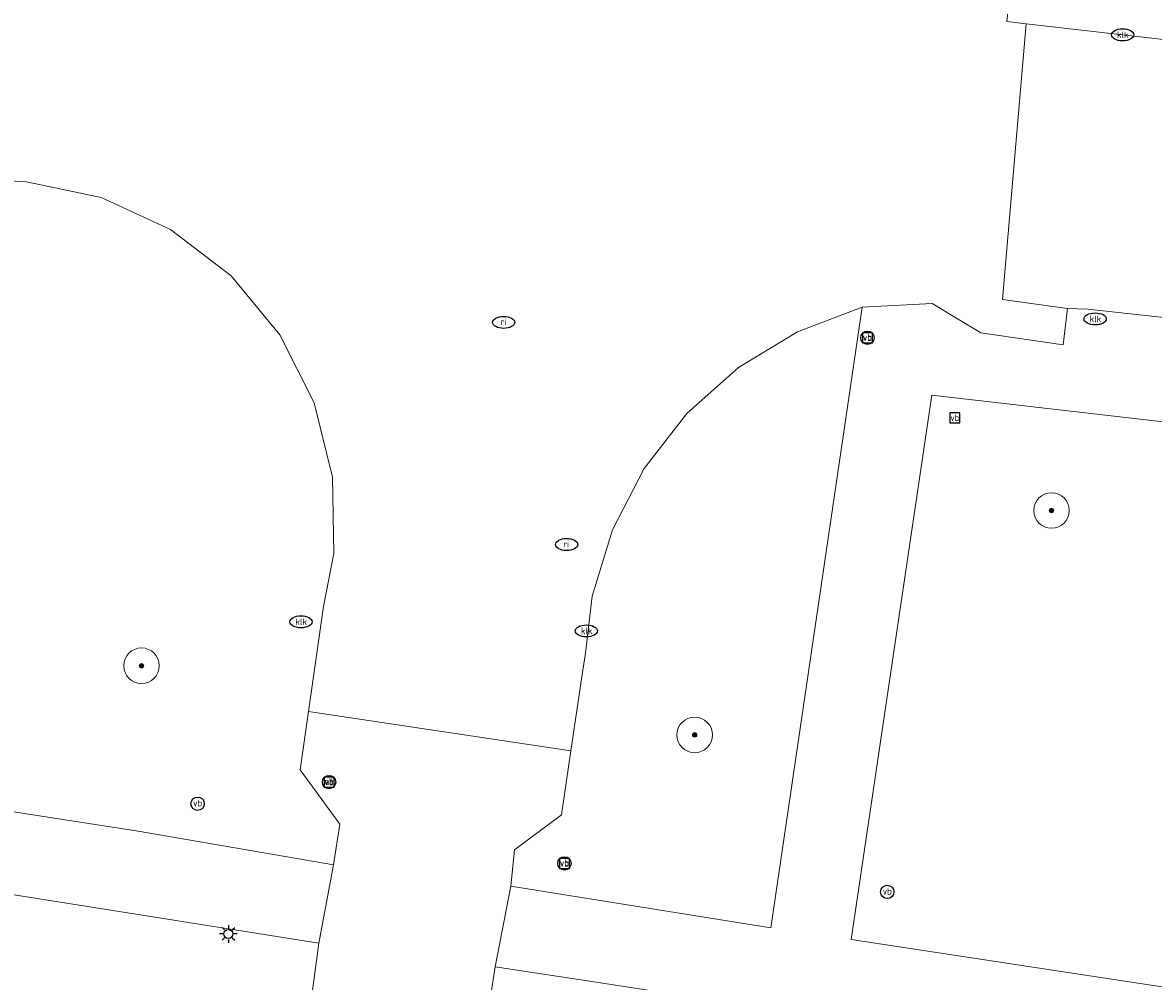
# Model space of a CAD drawing. Header units: metres. Extents: x 253395 to 254027, y 592765 to 593194.
# Tile 119 of 173: x 253628 to 253653, y 592861 to 592883. Entities that reach past the tile are written whole.
import ezdxf
from ezdxf.enums import TextEntityAlignment as Align

# ---------------------------------------------------------------- set-up
doc = ezdxf.new("R2010")
doc.units = ezdxf.units.M
for name, color, linetype, lineweight in [('B-WE-GR-BOOM-S', 254, 'Continuous', 25), ('B-WE-GR-GROENVOORZIENING-GV', 254, 'Continuous', 18), ('B-WE-IE-MEUBILAIR-S', 254, 'Continuous', 25), ('B-WE-OG-TERREIN_BEGROEID-GV', 254, 'Continuous', 18), ('B-WE-VH-GESLOTENVERHARDING-GV', 254, 'Continuous', 18), ('B-WE-VH-OPENVERHARDING-GV', 254, 'Continuous', 18)]:
    doc.layers.add(name, color=color, linetype=linetype, lineweight=lineweight)
doc.styles.add('NLCS-ISO', font='txt')

# ---------------------------------------------------------------- blocks, each defined once
blk = doc.blocks.new('SIE-MEUBILAIR_BORD_VERKEER-SO')
blk.add_lwpolyline([(-0.5625, -0.5625), (0.5625, -0.5625), (0.5625, 0.5625), (-0.5625, 0.5625)], close=True)
at = {"style": 'NLCS-ISO'}
blk.add_text('vb', height=0.75, dxfattribs=at).set_placement((0, 0), align=Align.MIDDLE_CENTER)
blk = doc.blocks.new('SIE-MEUBILAIR_PAAL_VERKEERSBORD-SO')
blk.add_circle((0, 0), 0.75)
at = {"style": 'NLCS-ISO'}
blk.add_text('vb', height=0.75, dxfattribs=at).set_placement((0, 0.07), align=Align.MIDDLE_CENTER)
blk = doc.blocks.new('SIE-MEUBILAIR_PAAL_AFSLUITPAAL-SO')
blk.add_circle((0, 0), 0.75)
at = {"style": 'NLCS-ISO'}
blk.add_text('af', height=0.75, dxfattribs=at).set_placement((0, 0.05), align=Align.MIDDLE_CENTER)
blk = doc.blocks.new('SIE-MEUBILAIR_PAAL_LICHTMAST-SO')
for points in [[(-0.62, 0), (-1, 0)], [(-0.71, 0.71), (-0.44, 0.44)], [(0, 1), (0, 0.62)], [(0.44, 0.44), (0.71, 0.71)], [(1, 0), (0.62, 0)], [(-0.71, -0.71), (-0.44, -0.44)], [(0, -0.62), (0, -1)], [(0.44, -0.44), (0.71, -0.71)]]:
    blk.add_lwpolyline(points)
blk.add_circle((0, 0), 0.5)
blk = doc.blocks.new('SIE-MEUBILAIR_PUT_RIOOLPUT-SO')
blk.add_ellipse((0, 0), major_axis=(1.25, 0), ratio=0.54)
at = {"style": 'NLCS-ISO'}
blk.add_text('ri', height=0.75, dxfattribs=at).set_placement((-0.04, 0.07), align=Align.MIDDLE_CENTER)
blk = doc.blocks.new('SIE-MEUBILAIR_PUT_KOLK-SO')
blk.add_ellipse((0, 0), major_axis=(1.25, 0), ratio=0.54)
at = {"style": 'NLCS-ISO'}
blk.add_text('klk', height=0.75, dxfattribs=at).set_placement((0.03, 0), align=Align.MIDDLE_CENTER)
blk = doc.blocks.new('SGR-BOOM_GBKN-SO')
at = {"linetype": 'ByBlock', "lineweight": 18}
h = blk.add_hatch(color=0, dxfattribs=at)
h.dxf.hatch_style = 1
edge = h.paths.add_edge_path()
edge.add_arc((0, 0), 0.25, 0, 360)
at = {"color": 0, "linetype": 'ByBlock', "lineweight": 18}
for radius in [2, 0.25]:
    blk.add_circle((0, 0), radius, dxfattribs=at)
at = {"color": 0, "linetype": 'ByBlock', "lineweight": 18, "style": 'NLCS-ISO'}
blk.add_attdef('SOORT', (2.5, 0), '', height=1.5, dxfattribs=at)

msp = doc.modelspace()

# ---------------------------------------------------------------- linework, layer by layer
at = {"layer": 'B-WE-GR-GROENVOORZIENING-GV'}
msp.add_lwpolyline([(253644.438, 592860.668), (253640.752, 592861.239), (253638.479, 592861.585), (253638.286, 592860.325), (253639.092, 592859.171), (253639.03, 592858.647), (253638.919, 592857.725), (253638.708, 592856.552), (253637.036, 592845.417), (253635.471, 592835.106), (253635.366, 592834.417), (253640.506, 592833.656), (253642.316, 592846.222)], close=True, dxfattribs=at)
at = {"layer": 'B-WE-OG-TERREIN_BEGROEID-GV'}
for points in [[(253626.279, 592865.28), (253630.447, 592864.635), (253634.839, 592863.875), (253634.981, 592864.791), (253634.089, 592866.014), (253634.278, 592867.323), (253634.619, 592869.683), (253634.849, 592870.879), (253634.817, 592872.596), (253634.404, 592874.263), (253633.63, 592875.797), (253632.535, 592877.12), (253631.174, 592878.167), (253629.613, 592878.884), (253627.932, 592879.237), (253627.023, 592879.287)], [(253627.808, 592824.533), (253629.299, 592834.397), (253631.192, 592846.637), (253632.959, 592858.721), (253633.098, 592859.444), (253633.212, 592860.042), (253634.347, 592860.881), (253634.514, 592862.117), (253626.176, 592863.435)]]:
    msp.add_lwpolyline(points, dxfattribs=at)
for points in [[(253646.738, 592876.417), (253645.282, 592875.865), (253643.951, 592875.058), (253642.788, 592874.022), (253641.833, 592872.792), (253641.117, 592871.409), (253640.664, 592869.919), (253640.511, 592868.635), (253640.451, 592868.254), (253640.184, 592866.44), (253639.972, 592865), (253638.916, 592864.216), (253638.829, 592863.396), (253644.68, 592862.455)], [(253732.54, 592865.728), (253731.604, 592866.437), (253731.688, 592867.072), (253729.936, 592867.303), (253729.531, 592867.366), (253657.389, 592875.82), (253654.207, 592876.106), (253653.971, 592873.788), (253648.308, 592874.438), (253646.489, 592862.194), (253668.071, 592858.916), (253688.128, 592855.844), (253709.828, 592852.558), (253723.027, 592850.548), (253731.741, 592849.225), (253732.217, 592849.164), (253733.807, 592859.092), (253733.995, 592860.561), (253734.169, 592861.476), (253734.131, 592862.65), (253733.836, 592863.786), (253733.297, 592864.829)]]:
    msp.add_lwpolyline(points, close=True, dxfattribs=at)
at = {"layer": 'B-WE-VH-GESLOTENVERHARDING-GV'}
msp.add_lwpolyline([(253710.229, 592875.884), (253706.653, 592876.298), (253704.362, 592876.563), (253701.581, 592876.885), (253659.6, 592881.739), (253654.909, 592882.277), (253652.597, 592882.542), (253650.426, 592882.791), (253649.893, 592876.587), (253651.361, 592876.389), (253651.817, 592876.37), (253654.207, 592876.106), (253657.389, 592875.82), (253729.531, 592867.366), (253729.936, 592867.303), (253731.688, 592867.072), (253736.965, 592866.375), (253737.137, 592867.749), (253734.297, 592868.078), (253734.676, 592871.356), (253737.548, 592871.023), (253737.753, 592872.654), (253726.394, 592874.015), (253722.363, 592874.481)], close=True, dxfattribs=at)
at = {"layer": 'B-WE-VH-OPENVERHARDING-GV'}
for points in [[(253736.605, 592877.613), (253707.88, 592880.973), (253705.715, 592881.284), (253650.151, 592887.741), (253648.543, 592887.815), (253640.935, 592888.726), (253640.483, 592888.791), (253640.323, 592886.934), (253640.744, 592886.871), (253646.274, 592886.196), (253650.317, 592885.739), (253649.992, 592882.841), (253650.426, 592882.791), (253652.597, 592882.542), (253654.909, 592882.277), (253655.235, 592885.152), (253659.152, 592884.719), (253701.779, 592879.785), (253701.581, 592876.885), (253704.362, 592876.563), (253706.653, 592876.298), (253710.229, 592875.884), (253722.363, 592874.481)], [(253627.023, 592879.287), (253627.932, 592879.237), (253629.613, 592878.884), (253631.174, 592878.167), (253632.535, 592877.12), (253633.63, 592875.797), (253634.404, 592874.263), (253634.817, 592872.596), (253634.849, 592870.879), (253634.619, 592869.683), (253634.278, 592867.323), (253640.184, 592866.44), (253640.451, 592868.254), (253640.511, 592868.635), (253640.664, 592869.919), (253641.117, 592871.409), (253641.833, 592872.792), (253642.788, 592874.022), (253643.951, 592875.058), (253645.282, 592875.865), (253646.738, 592876.417), (253648.311, 592876.502), (253649.408, 592875.839), (253651.263, 592875.573), (253651.361, 592876.389), (253649.893, 592876.587), (253650.426, 592882.791), (253649.992, 592882.841)], [(253668.071, 592858.916), (253646.489, 592862.194), (253648.308, 592874.438), (253653.971, 592873.788), (253654.207, 592876.106), (253651.817, 592876.37), (253651.361, 592876.389), (253651.263, 592875.573), (253649.408, 592875.839), (253648.311, 592876.502), (253646.738, 592876.417), (253644.68, 592862.455), (253638.829, 592863.396), (253638.479, 592861.585), (253640.752, 592861.239)], [(253626.176, 592863.435), (253634.514, 592862.117), (253634.839, 592863.875), (253630.447, 592864.635), (253626.279, 592865.28)]]:
    msp.add_lwpolyline(points, dxfattribs=at)
msp.add_lwpolyline([(253638.829, 592863.396), (253638.916, 592864.216), (253639.972, 592865), (253640.184, 592866.44), (253634.278, 592867.323), (253634.089, 592866.014), (253634.981, 592864.791), (253634.839, 592863.875), (253634.514, 592862.117), (253634.347, 592860.881), (253633.212, 592860.042), (253633.098, 592859.444), (253638.885, 592858.667), (253639.03, 592858.647), (253639.092, 592859.171), (253638.286, 592860.325), (253638.479, 592861.585)], close=True, dxfattribs=at)

# ---------------------------------------------------------------- block references
at = {"layer": 'B-WE-GR-BOOM-S', "xscale": 0.2, "yscale": 0.2, "zscale": 0.2}
for p in [(253650.998, 592871.845), (253630.52, 592868.353), (253642.968, 592866.797)]:
    msp.add_blockref('SGR-BOOM_GBKN-SO', p, dxfattribs=at)
at = {"layer": 'B-WE-IE-MEUBILAIR-S', "xscale": 0.2, "yscale": 0.2, "zscale": 0.2}
for name, p in [('SIE-MEUBILAIR_PUT_KOLK-SO', (253652.597, 592882.542)), ('SIE-MEUBILAIR_PUT_RIOOLPUT-SO', (253638.67, 592876.074)), ('SIE-MEUBILAIR_PUT_KOLK-SO', (253651.981, 592876.153)), ('SIE-MEUBILAIR_PAAL_VERKEERSBORD-SO', (253646.855, 592875.729)), ('SIE-MEUBILAIR_BORD_VERKEER-SO', (253646.855, 592875.729)), ('SIE-MEUBILAIR_BORD_VERKEER-SO', (253648.824, 592873.929)), ('SIE-MEUBILAIR_PUT_RIOOLPUT-SO', (253640.085, 592871.079)), ('SIE-MEUBILAIR_PUT_KOLK-SO', (253634.107, 592869.341)), ('SIE-MEUBILAIR_PUT_KOLK-SO', (253640.532, 592869.136)), ('SIE-MEUBILAIR_PAAL_AFSLUITPAAL-SO', (253634.74, 592865.737)), ('SIE-MEUBILAIR_PAAL_VERKEERSBORD-SO', (253634.74, 592865.737)), ('SIE-MEUBILAIR_BORD_VERKEER-SO', (253634.74, 592865.737)), ('SIE-MEUBILAIR_PAAL_VERKEERSBORD-SO', (253631.783, 592865.25)), ('SIE-MEUBILAIR_PAAL_VERKEERSBORD-SO', (253640.038, 592863.908)), ('SIE-MEUBILAIR_BORD_VERKEER-SO', (253640.038, 592863.908)), ('SIE-MEUBILAIR_PAAL_VERKEERSBORD-SO', (253647.303, 592863.267)), ('SIE-MEUBILAIR_PAAL_LICHTMAST-SO', (253632.475, 592862.322))]:
    msp.add_blockref(name, p, dxfattribs=at)

doc.saveas('drawing.dxf')
